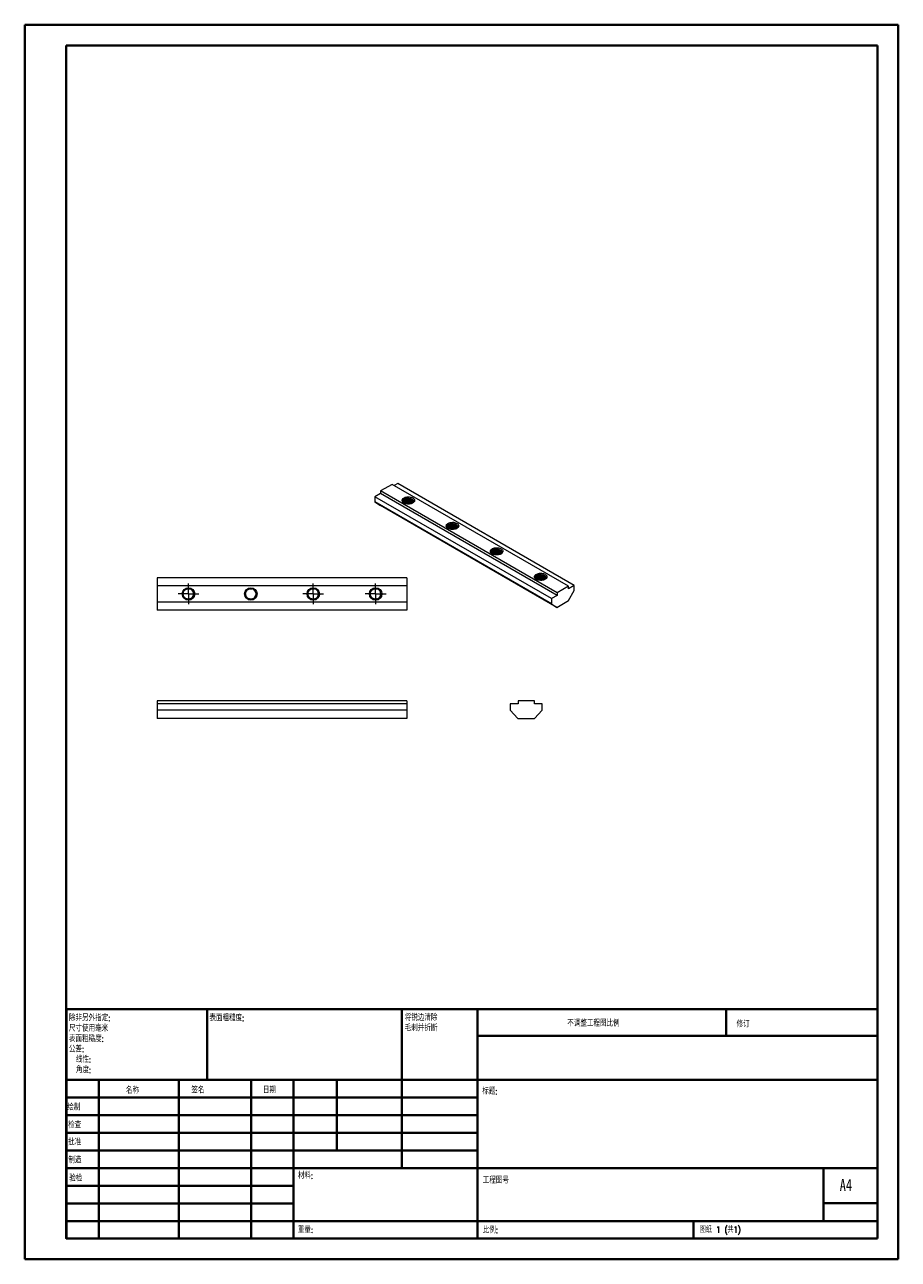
# Model space of a CAD drawing. Header units: millimetres. Extents: x 0 to 210, y 0 to 297.
import ezdxf

# ---------------------------------------------------------------- set-up
doc = ezdxf.new("R2010")
doc.units = ezdxf.units.MM
doc.styles.add('SLDTEXTSTYLE0', font='TXT', dxfattribs={"width": 0.75, "bigfont": 'bigfont'})
doc.styles.add('SLDTEXTSTYLE1', font='TXT', dxfattribs={"width": 0.75})
doc.styles.add('SLDTEXTSTYLE2', font='TXT', dxfattribs={"width": 0.694444, "bigfont": 'bigfont'})

# ---------------------------------------------------------------- blocks, each defined once
blk = doc.blocks.new('SW_NOTE_0')
at = {"color": 0, "linetype": 'Continuous', "lineweight": 0, "char_height": 1.5, "attachment_point": 1, "style": 'SLDTEXTSTYLE0'}
for s, insert in [('\\M+18FAB锐边\\M+190B4\\M+18F9C', (0, 1.93)), ('\\M+196D1\\M+18E68\\M+19BF3\\M+190DC\\M+19266', (0, -0.57))]:
    blk.add_mtext(s, dxfattribs=dict(at, insert=insert))
blk = doc.blocks.new('SW_NOTE_1')
at = {"color": 0, "linetype": 'Continuous', "lineweight": 0, "char_height": 1.5, "attachment_point": 1, "style": 'SLDTEXTSTYLE0'}
for s, insert in [('\\M+18F9C\\M+194F1另\\M+18A4F\\M+18E77\\M+192E8:', (0, 1.93)), ('\\M+18EDA\\M+190A1\\M+18E67\\M+19770\\M+19F7C\\M+195C4', (0, -0.57)), ('\\M+1955C\\M+196CA\\M+19165糙\\M+19378:', (0, -3.07)), ('\\M+18CF6\\M+18DB7:', (0, -5.57)), ('线\\M+190AB:', (1.69, -8.07)), ('\\M+18A70\\M+19378:', (1.69, -10.57))]:
    blk.add_mtext(s, dxfattribs=dict(at, insert=insert))
blk = doc.blocks.new('SW_CENTERMARKSYMBOL_0')
at = {"color": 0, "linetype": 'Continuous', "lineweight": 0}
for p, q in [((-1.25, 0), (-2.5, 0)), ((0, 0), (-1.25, 0)), ((0, 1.25), (0, 2.5)), ((0, 0), (0, 1.25)), ((0, 0), (0, -1.25)), ((0, 0), (1.25, 0)), ((1.25, 0), (2.5, 0)), ((0, -1.25), (0, -2.5))]:
    blk.add_line(p, q, dxfattribs=at)
blk = doc.blocks.new('SW_CENTERMARKSYMBOL_1')
at = {"color": 0, "linetype": 'Continuous', "lineweight": 0}
for p, q in [((-1.25, 0), (-2.5, 0)), ((0, 0), (-1.25, 0)), ((0, 1.25), (0, 2.5)), ((0, 0), (0, 1.25)), ((0, 0), (0, -1.25)), ((0, 0), (1.25, 0)), ((1.25, 0), (2.5, 0)), ((0, -1.25), (0, -2.5))]:
    blk.add_line(p, q, dxfattribs=at)
blk = doc.blocks.new('SW_CENTERMARKSYMBOL_2')
at = {"color": 0, "linetype": 'Continuous', "lineweight": 0}
for p, q in [((-1.25, 0), (-2.5, 0)), ((0, 0), (-1.25, 0)), ((0, 1.25), (0, 2.5)), ((0, 0), (0, 1.25)), ((0, 0), (0, -1.25)), ((0, 0), (1.25, 0)), ((1.25, 0), (2.5, 0)), ((0, -1.25), (0, -2.5))]:
    blk.add_line(p, q, dxfattribs=at)

msp = doc.modelspace()

# ---------------------------------------------------------------- linework, layer by layer
at = {"color": 7, "linetype": 'Continuous', "lineweight": 40}
for p, q in [((0.08, 0.21), (0.08, 297.21)), ((0.08, 297.21), (210.08, 297.21)), ((210.08, 0.21), (210.08, 297.21)), ((210.08, 292.21), (210.08, 297.21)), ((10.08, 292.21), (205.08, 292.21)), ((10.08, 5.21), (10.08, 292.21)), ((205.08, 5.21), (205.08, 292.21)), ((10.11, 60.37), (205.08, 60.37)), ((10.11, 60.37), (10.11, 5.12)), ((43.91, 43.37), (43.91, 60.37)), ((90.71, 60.37), (90.71, 22.12)), ((108.91, 60.37), (108.91, 5.12)), ((168.68, 54.09), (168.68, 60.46)), ((205.08, 54), (108.91, 54)), ((205.08, 43.37), (10.11, 43.37)), ((17.91, 43.37), (17.91, 5.12)), ((37.1, 43.37), (37.1, 5.12)), ((54.51, 43.37), (54.51, 5.12)), ((64.71, 5.12), (64.71, 43.37)), ((75.11, 26.37), (75.11, 43.37)), ((108.91, 39.12), (10.11, 39.12)), ((108.91, 34.87), (10.11, 34.87)), ((108.91, 30.62), (10.11, 30.62)), ((108.91, 26.37), (10.11, 26.37)), ((64.71, 22.12), (10.11, 22.12)), ((64.71, 22.12), (205.08, 22.12)), ((192.08, 9.46), (192.08, 22.21)), ((64.71, 17.87), (10.11, 17.87)), ((64.71, 13.62), (10.11, 13.62)), ((205.08, 13.71), (192.08, 13.71)), ((10.11, 9.37), (205.08, 9.37)), ((160.88, 5.21), (160.88, 9.46)), ((10.08, 5.21), (205.08, 5.21)), ((205.08, 5.21), (180.99, 5.21)), ((0.08, 0.21), (210.08, 0.21))]:
    msp.add_line(p, q, dxfattribs=at)
at = {"color": 7, "linetype": 'Continuous', "lineweight": 15}
for p, q in [((85.62, 184.43), (84.26, 183.65)), ((88.38, 186.63), (85.62, 185.04)), ((128.05, 160.55), (85.62, 185.04)), ((85.62, 185.04), (85.62, 184.43)), ((128.05, 159.94), (85.62, 184.43)), ((130.81, 162.14), (88.38, 186.63)), ((89.74, 186.81), (88.9, 186.33)), ((132.17, 162.32), (89.74, 186.81)), ((126.69, 159.16), (84.26, 183.65)), ((84.26, 183.65), (84.26, 182.42)), ((126.69, 157.93), (84.26, 182.42)), ((84.26, 182.42), (85.59, 181.55)), ((128.01, 157.05), (85.59, 181.55)), ((91.94, 164.16), (31.94, 164.16)), ((31.94, 164.16), (31.94, 162.23)), ((91.94, 164.16), (91.94, 162.23)), ((91.94, 162.23), (31.94, 162.23)), ((31.94, 162.23), (31.94, 158.33)), ((91.94, 162.23), (91.94, 158.33)), ((130.81, 162.14), (128.05, 160.55)), ((128.05, 160.55), (128.05, 159.94)), ((132.17, 162.32), (130.81, 161.53)), ((130.81, 161.53), (130.81, 162.14)), ((130.84, 158.69), (132.17, 161.1)), ((132.17, 161.1), (132.17, 162.32)), ((91.94, 158.33), (31.94, 158.33)), ((31.94, 158.33), (31.94, 156.41)), ((39.75, 159.07), (39.44, 159.03)), ((69.75, 159.07), (69.44, 159.03)), ((84.75, 159.07), (84.44, 159.03)), ((91.94, 158.33), (91.94, 156.41)), ((128.05, 159.94), (126.69, 159.16)), ((126.69, 159.16), (126.69, 157.93)), ((126.69, 157.93), (128.01, 157.05)), ((128.01, 157.05), (130.84, 158.69)), ((91.94, 156.41), (31.94, 156.41)), ((91.94, 134.56), (31.94, 134.56)), ((31.94, 134.56), (31.94, 133.82)), ((91.94, 133.82), (31.94, 133.82)), ((31.94, 133.82), (31.94, 132.32)), ((91.94, 134.56), (91.94, 133.82)), ((91.94, 133.82), (91.94, 132.32)), ((116.76, 133.82), (116.76, 132.32)), ((118.69, 133.82), (116.76, 133.82)), ((118.69, 134.56), (118.69, 133.82)), ((122.59, 134.56), (118.69, 134.56)), ((122.59, 133.82), (122.59, 134.56)), ((124.51, 133.82), (122.59, 133.82)), ((124.51, 132.32), (124.51, 133.82)), ((91.94, 132.32), (31.94, 132.32)), ((31.94, 132.32), (31.94, 130.31)), ((91.94, 132.32), (91.94, 130.31)), ((116.76, 132.32), (118.64, 130.31)), ((122.64, 130.31), (124.51, 132.32)), ((91.94, 130.31), (31.94, 130.31)), ((118.64, 130.31), (122.64, 130.31))]:
    msp.add_line(p, q, dxfattribs=at)
at = {"color": 7, "linetype": 'Continuous', "lineweight": 15, "flags": 128}
for points in [[(93.36, 182.16), (93.17, 182.07), (92.95, 181.99), (92.71, 181.94), (92.46, 181.91), (92.21, 181.91), (91.96, 181.93), (91.72, 181.98), (91.49, 182.04), (91.29, 182.13), (91.12, 182.24), (90.98, 182.37), (90.88, 182.5), (90.82, 182.64), (90.8, 182.79), (90.83, 182.94), (90.9, 183.08), (91.01, 183.21), (91.16, 183.33), (91.34, 183.43), (91.54, 183.52), (91.77, 183.58), (92.02, 183.62), (92.27, 183.64), (92.53, 183.63), (92.77, 183.59), (93.01, 183.54), (93.22, 183.46), (93.41, 183.36), (93.56, 183.24), (93.68, 183.11), (93.76, 182.97), (93.8, 182.83), (93.8, 182.68), (93.75, 182.54), (93.66, 182.4), (93.53, 182.27), (93.36, 182.16)], [(91.3, 182.13), (91.19, 182.2), (91.06, 182.31), (90.98, 182.44), (90.92, 182.69), (90.96, 182.82), (91.03, 182.94), (91.28, 183.15), (91.64, 183.3), (92.07, 183.36), (92.51, 183.34), (92.92, 183.23), (93.25, 183.06), (93.38, 182.94), (93.38, 182.94)], [(103.97, 176.04), (103.78, 175.94), (103.56, 175.87), (103.32, 175.82), (103.07, 175.79), (102.81, 175.79), (102.56, 175.81), (102.32, 175.85), (102.1, 175.92), (101.9, 176.01), (101.72, 176.12), (101.59, 176.24), (101.49, 176.38), (101.43, 176.52), (101.41, 176.67), (101.44, 176.81), (101.51, 176.95), (101.62, 177.09), (101.76, 177.21), (101.94, 177.31), (102.15, 177.4), (102.38, 177.46), (102.63, 177.5), (102.88, 177.51), (103.13, 177.51), (103.38, 177.47), (103.61, 177.41), (103.83, 177.33), (104.02, 177.23), (104.17, 177.12), (104.29, 176.99), (104.37, 176.85), (104.41, 176.7), (104.4, 176.56), (104.35, 176.41), (104.26, 176.28), (104.14, 176.15), (103.97, 176.04)], [(101.91, 176.01), (101.79, 176.08), (101.67, 176.19), (101.58, 176.31), (101.53, 176.57), (101.56, 176.7), (101.64, 176.82), (101.89, 177.03), (102.25, 177.17), (102.68, 177.24), (103.12, 177.22), (103.53, 177.11), (103.85, 176.94), (103.98, 176.82), (103.98, 176.82)], [(114.58, 169.91), (114.38, 169.82), (114.16, 169.74), (113.93, 169.69), (113.68, 169.67), (113.42, 169.66), (113.17, 169.68), (112.93, 169.73), (112.7, 169.8), (112.5, 169.89), (112.33, 170), (112.19, 170.12), (112.09, 170.26), (112.03, 170.4), (112.02, 170.54), (112.04, 170.69), (112.11, 170.83), (112.22, 170.96), (112.37, 171.08), (112.55, 171.19), (112.76, 171.27), (112.99, 171.34), (113.23, 171.38), (113.49, 171.39), (113.74, 171.38), (113.99, 171.35), (114.22, 171.29), (114.43, 171.21), (114.62, 171.11), (114.78, 171), (114.9, 170.87), (114.98, 170.73), (115.01, 170.58), (115.01, 170.43), (114.96, 170.29), (114.87, 170.15), (114.74, 170.03), (114.58, 169.91)], [(112.52, 169.88), (112.4, 169.96), (112.28, 170.07), (112.19, 170.19), (112.14, 170.45), (112.17, 170.57), (112.25, 170.7), (112.49, 170.9), (112.86, 171.05), (113.28, 171.12), (113.73, 171.1), (114.13, 170.99), (114.46, 170.81), (114.59, 170.69), (114.59, 170.69)], [(125.18, 163.79), (124.99, 163.7), (124.77, 163.62), (124.53, 163.57), (124.28, 163.54), (124.03, 163.54), (123.78, 163.56), (123.53, 163.61), (123.31, 163.68), (123.11, 163.77), (122.94, 163.87), (122.8, 164), (122.7, 164.13), (122.64, 164.27), (122.62, 164.42), (122.65, 164.57), (122.72, 164.71), (122.83, 164.84), (122.98, 164.96), (123.16, 165.07), (123.36, 165.15), (123.59, 165.21), (123.84, 165.25), (124.09, 165.27), (124.35, 165.26), (124.59, 165.23), (124.83, 165.17), (125.04, 165.09), (125.23, 164.99), (125.38, 164.87), (125.5, 164.74), (125.58, 164.6), (125.62, 164.46), (125.62, 164.31), (125.57, 164.17), (125.48, 164.03), (125.35, 163.9), (125.18, 163.79)], [(123.12, 163.76), (123, 163.83), (122.88, 163.94), (122.8, 164.07), (122.74, 164.32), (122.78, 164.45), (122.85, 164.57), (123.1, 164.78), (123.46, 164.93), (123.89, 164.99), (124.33, 164.97), (124.74, 164.87), (125.07, 164.69), (125.2, 164.57), (125.2, 164.57)]]:
    msp.add_lwpolyline(points, dxfattribs=at)
at = {"color": 7, "linetype": 'Continuous', "lineweight": 15}
for centre in [(39.44, 160.28), (54.44, 160.28), (69.44, 160.28), (84.44, 160.28)]:
    msp.add_circle(centre, 1.5, dxfattribs=at)
for centre, radius, start, end in [((93.04, 182.56), 0.508, 297.0688, 48.0477), ((103.64, 176.44), 0.508, 297.0688, 48.0477), ((114.25, 170.31), 0.508, 297.0688, 48.0477), ((124.86, 164.19), 0.508, 297.0688, 48.0477), ((39.44, 160.28), 1.25, 284.1119, 75.8881), ((54.44, 160.28), 1.25, 284.1119, 75.8881), ((69.44, 160.28), 1.25, 284.1119, 75.8881), ((84.44, 160.28), 1.25, 284.1119, 75.8881)]:
    msp.add_arc(centre, radius, start, end, dxfattribs=at)
for points, knots in [([(91.21, 182.19), (91.17, 182.23), (91.08, 182.33), (91.04, 182.5), (91.08, 182.67), (91.21, 182.83), (91.41, 182.97), (91.67, 183.07), (91.98, 183.12), (92.3, 183.13), (92.63, 183.09), (92.94, 183), (93.2, 182.86), (93.39, 182.7), (93.5, 182.56), (93.52, 182.47), (93.52, 182.46)], [0, 0, 0, 0, 0.071581, 0.147255, 0.22293, 0.29993, 0.375605, 0.45128, 0.528279, 0.603954, 0.679629, 0.756628, 0.832303, 0.907978, 0.984977, 1, 1, 1, 1]), ([(93.49, 182.35), (93.46, 182.41), (93.39, 182.53), (93.2, 182.69), (92.94, 182.82), (92.63, 182.92), (92.3, 182.96), (91.98, 182.95), (91.67, 182.89), (91.41, 182.79), (91.21, 182.66), (91.1, 182.53), (91.08, 182.44), (91.08, 182.42)], [0, 0, 0, 0, 0.084062, 0.180053, 0.276043, 0.373713, 0.469704, 0.565694, 0.663364, 0.759355, 0.855345, 0.953015, 1, 1, 1, 1]), ([(91.12, 182.3), (91.15, 182.34), (91.22, 182.43), (91.41, 182.56), (91.67, 182.66), (91.98, 182.71), (92.3, 182.72), (92.63, 182.68), (92.94, 182.59), (93.19, 182.45), (93.35, 182.34), (93.4, 182.26), (93.41, 182.25)], [0, 0, 0, 0, 0.088064, 0.199278, 0.310492, 0.423653, 0.534868, 0.646082, 0.759243, 0.870458, 0.981672, 1, 1, 1, 1]), ([(93.33, 182.16), (93.28, 182.2), (93.18, 182.3), (92.93, 182.42), (92.63, 182.51), (92.3, 182.55), (91.98, 182.54), (91.67, 182.49), (91.41, 182.38), (91.25, 182.29), (91.2, 182.22), (91.19, 182.2)], [0, 0, 0, 0, 0.086939, 0.211536, 0.338313, 0.46291, 0.587506, 0.714283, 0.83888, 0.963477, 1, 1, 1, 1]), ([(91.35, 182.1), (91.37, 182.11), (91.46, 182.17), (91.67, 182.25), (91.98, 182.3), (92.3, 182.31), (92.63, 182.27), (92.93, 182.19), (93.08, 182.1), (93.15, 182.06)], [0, 0, 0, 0, 0.0546237, 0.214736, 0.3776508, 0.5377632, 0.6978756, 0.8607904, 1, 1, 1, 1]), ([(92.95, 181.99), (92.95, 181.99), (92.85, 182.04), (92.63, 182.1), (92.3, 182.14), (91.98, 182.13), (91.72, 182.09), (91.6, 182.04), (91.56, 182.02)], [0, 0, 0, 0, 0.018988, 0.241145, 0.45948, 0.677815, 0.899972, 1, 1, 1, 1]), ([(93.38, 182.94), (93.43, 182.88), (93.48, 182.81), (93.54, 182.67), (93.55, 182.6), (93.55, 182.53)], [0, 0, 0, 0, 0.5, 0.5, 1, 1, 1, 1]), ([(101.82, 176.06), (101.78, 176.11), (101.68, 176.21), (101.65, 176.38), (101.69, 176.55), (101.82, 176.71), (102.02, 176.84), (102.28, 176.94), (102.58, 177), (102.91, 177.01), (103.24, 176.96), (103.54, 176.87), (103.81, 176.74), (104, 176.57), (104.11, 176.43), (104.12, 176.35), (104.13, 176.34)], [0, 0, 0, 0, 0.071581, 0.147255, 0.22293, 0.29993, 0.375605, 0.45128, 0.528279, 0.603954, 0.679629, 0.756628, 0.832303, 0.907978, 0.984977, 1, 1, 1, 1]), ([(104.1, 176.23), (104.07, 176.29), (104, 176.41), (103.8, 176.57), (103.54, 176.7), (103.24, 176.79), (102.91, 176.83), (102.58, 176.83), (102.28, 176.77), (102.02, 176.67), (101.82, 176.54), (101.7, 176.41), (101.69, 176.32), (101.68, 176.29)], [0, 0, 0, 0, 0.084062, 0.180053, 0.276043, 0.373713, 0.469704, 0.565694, 0.663364, 0.759355, 0.855345, 0.953015, 1, 1, 1, 1]), ([(101.73, 176.17), (101.76, 176.22), (101.82, 176.31), (102.02, 176.43), (102.28, 176.53), (102.58, 176.59), (102.91, 176.6), (103.24, 176.56), (103.54, 176.47), (103.8, 176.33), (103.96, 176.22), (104.01, 176.14), (104.01, 176.13)], [0, 0, 0, 0, 0.088064, 0.199278, 0.310492, 0.423653, 0.534868, 0.646082, 0.759243, 0.870458, 0.981672, 1, 1, 1, 1]), ([(103.93, 176.04), (103.89, 176.08), (103.78, 176.18), (103.54, 176.29), (103.24, 176.38), (102.91, 176.43), (102.58, 176.42), (102.28, 176.36), (102.02, 176.26), (101.86, 176.17), (101.81, 176.1), (101.8, 176.09)], [0, 0, 0, 0, 0.087543, 0.213006, 0.340664, 0.466127, 0.591589, 0.719248, 0.84471, 0.970173, 1, 1, 1, 1]), ([(101.96, 175.98), (101.98, 175.99), (102.07, 176.05), (102.28, 176.12), (102.58, 176.18), (102.91, 176.19), (103.24, 176.15), (103.53, 176.06), (103.69, 175.98), (103.76, 175.94)], [0, 0, 0, 0, 0.054624, 0.214736, 0.377651, 0.537763, 0.697876, 0.86079, 1, 1, 1, 1]), ([(103.56, 175.87), (103.55, 175.87), (103.46, 175.92), (103.23, 175.97), (102.91, 176.02), (102.58, 176.01), (102.33, 175.97), (102.2, 175.92), (102.17, 175.9)], [0, 0, 0, 0, 0.018988, 0.2411448, 0.4594801, 0.6778154, 0.8999723, 1, 1, 1, 1]), ([(103.98, 176.82), (104.04, 176.75), (104.09, 176.69), (104.15, 176.55), (104.16, 176.48), (104.16, 176.41)], [0, 0, 0, 0, 0.5, 0.5, 1, 1, 1, 1]), ([(112.43, 169.94), (112.38, 169.99), (112.29, 170.09), (112.25, 170.26), (112.3, 170.43), (112.42, 170.59), (112.62, 170.72), (112.88, 170.82), (113.19, 170.87), (113.52, 170.88), (113.84, 170.84), (114.15, 170.75), (114.41, 170.62), (114.61, 170.45), (114.72, 170.31), (114.73, 170.23), (114.73, 170.21)], [0, 0, 0, 0, 0.071581, 0.147255, 0.22293, 0.29993, 0.375605, 0.45128, 0.528279, 0.603954, 0.679629, 0.756628, 0.832303, 0.907978, 0.984977, 1, 1, 1, 1]), ([(114.71, 170.11), (114.68, 170.16), (114.61, 170.29), (114.41, 170.45), (114.15, 170.58), (113.84, 170.67), (113.52, 170.71), (113.19, 170.7), (112.88, 170.65), (112.62, 170.55), (112.42, 170.41), (112.31, 170.28), (112.29, 170.2), (112.29, 170.17)], [0, 0, 0, 0, 0.084062, 0.180053, 0.276043, 0.373713, 0.469704, 0.565694, 0.663364, 0.759355, 0.855345, 0.953015, 1, 1, 1, 1]), ([(112.34, 170.05), (112.37, 170.09), (112.43, 170.19), (112.62, 170.31), (112.88, 170.41), (113.19, 170.47), (113.52, 170.47), (113.84, 170.43), (114.15, 170.34), (114.41, 170.21), (114.57, 170.09), (114.61, 170.02), (114.62, 170.01)], [0, 0, 0, 0, 0.088064, 0.199278, 0.310492, 0.423653, 0.534868, 0.646082, 0.759243, 0.870458, 0.981672, 1, 1, 1, 1]), ([(114.54, 169.92), (114.5, 169.96), (114.39, 170.05), (114.15, 170.17), (113.84, 170.26), (113.52, 170.3), (113.19, 170.29), (112.88, 170.24), (112.63, 170.14), (112.46, 170.04), (112.41, 169.97), (112.4, 169.96)], [0, 0, 0, 0, 0.0869392, 0.2115357, 0.338313, 0.4629096, 0.5875061, 0.7142835, 0.83888, 0.9634766, 1, 1, 1, 1]), ([(112.57, 169.85), (112.59, 169.87), (112.67, 169.93), (112.89, 170), (113.19, 170.06), (113.52, 170.07), (113.84, 170.02), (114.14, 169.94), (114.3, 169.85), (114.37, 169.81)], [0, 0, 0, 0, 0.054624, 0.214736, 0.377651, 0.537763, 0.697876, 0.86079, 1, 1, 1, 1]), ([(114.17, 169.74), (114.16, 169.75), (114.06, 169.8), (113.84, 169.85), (113.52, 169.89), (113.19, 169.88), (112.93, 169.84), (112.81, 169.79), (112.77, 169.78)], [0, 0, 0, 0, 0.018988, 0.241145, 0.45948, 0.677815, 0.899972, 1, 1, 1, 1]), ([(114.59, 170.69), (114.65, 170.63), (114.69, 170.56), (114.75, 170.43), (114.77, 170.36), (114.77, 170.29)], [0, 0, 0, 0, 0.5, 0.5, 1, 1, 1, 1]), ([(123.03, 163.82), (122.99, 163.86), (122.9, 163.96), (122.86, 164.13), (122.9, 164.3), (123.03, 164.46), (123.23, 164.6), (123.49, 164.7), (123.8, 164.75), (124.12, 164.76), (124.45, 164.72), (124.76, 164.63), (125.02, 164.5), (125.21, 164.33), (125.32, 164.19), (125.34, 164.1), (125.34, 164.09)], [0, 0, 0, 0, 0.071581, 0.147255, 0.22293, 0.29993, 0.375605, 0.45128, 0.528279, 0.603954, 0.679629, 0.756628, 0.832303, 0.907978, 0.984977, 1, 1, 1, 1]), ([(125.31, 163.98), (125.28, 164.04), (125.21, 164.16), (125.02, 164.32), (124.76, 164.46), (124.45, 164.55), (124.12, 164.59), (123.8, 164.58), (123.49, 164.52), (123.23, 164.42), (123.03, 164.29), (122.92, 164.16), (122.9, 164.07), (122.9, 164.05)], [0, 0, 0, 0, 0.084062, 0.180053, 0.276043, 0.373713, 0.469704, 0.565694, 0.663364, 0.759355, 0.855345, 0.953015, 1, 1, 1, 1]), ([(122.94, 163.93), (122.97, 163.97), (123.04, 164.07), (123.23, 164.19), (123.49, 164.29), (123.8, 164.34), (124.12, 164.35), (124.45, 164.31), (124.76, 164.22), (125.01, 164.09), (125.17, 163.97), (125.22, 163.89), (125.23, 163.88)], [0, 0, 0, 0, 0.0880635, 0.199278, 0.3104924, 0.4236534, 0.5348679, 0.6460823, 0.7592433, 0.8704578, 0.9816722, 1, 1, 1, 1]), ([(125.15, 163.79), (125.1, 163.83), (125, 163.93), (124.75, 164.05), (124.45, 164.14), (124.12, 164.18), (123.8, 164.17), (123.49, 164.12), (123.23, 164.02), (123.07, 163.92), (123.02, 163.85), (123.01, 163.84)], [0, 0, 0, 0, 0.087543, 0.213006, 0.340664, 0.466127, 0.591589, 0.719248, 0.84471, 0.970173, 1, 1, 1, 1]), ([(123.17, 163.73), (123.19, 163.75), (123.28, 163.81), (123.49, 163.88), (123.8, 163.94), (124.12, 163.94), (124.45, 163.9), (124.75, 163.82), (124.9, 163.73), (124.97, 163.69)], [0, 0, 0, 0, 0.054624, 0.214736, 0.377651, 0.537763, 0.697876, 0.86079, 1, 1, 1, 1]), ([(124.77, 163.62), (124.77, 163.62), (124.67, 163.67), (124.45, 163.73), (124.12, 163.77), (123.8, 163.76), (123.54, 163.72), (123.42, 163.67), (123.38, 163.66)], [0, 0, 0, 0, 0.018988, 0.241145, 0.45948, 0.677815, 0.899972, 1, 1, 1, 1]), ([(125.2, 164.57), (125.25, 164.51), (125.3, 164.44), (125.36, 164.3), (125.37, 164.23), (125.37, 164.16)], [0, 0, 0, 0, 0.5, 0.5, 1, 1, 1, 1]), ([(40.94, 160.28), (40.93, 160.14), (40.91, 160), (40.84, 159.8), (40.81, 159.73), (40.75, 159.6), (40.71, 159.54), (40.63, 159.43), (40.59, 159.37), (40.49, 159.27), (40.44, 159.22), (40.27, 159.09), (40.15, 159.01), (39.95, 158.94), (39.88, 158.92), (39.74, 158.88), (39.67, 158.87), (39.53, 158.86), (39.46, 158.86), (39.32, 158.87), (39.25, 158.88), (39.04, 158.93), (38.91, 158.98), (38.66, 159.12), (38.55, 159.21), (38.36, 159.42), (38.28, 159.54), (38.19, 159.73), (38.16, 159.8), (38.13, 159.94), (38.11, 160.01), (38.1, 160.15), (38.09, 160.22), (38.1, 160.36), (38.11, 160.43), (38.14, 160.57), (38.16, 160.64), (38.21, 160.77), (38.24, 160.84), (38.31, 160.96), (38.35, 161.02), (38.44, 161.13), (38.49, 161.18), (38.65, 161.32), (38.77, 161.4), (39.04, 161.5), (39.18, 161.54), (39.46, 161.55), (39.6, 161.54), (39.74, 161.5)], [0, 0, 0, 0, 0.0625, 0.0625, 0.09375, 0.09375, 0.125, 0.125, 0.15625, 0.15625, 0.1875, 0.1875, 0.25, 0.25, 0.28125, 0.28125, 0.3125, 0.3125, 0.34375, 0.34375, 0.375, 0.375, 0.4375, 0.4375, 0.5, 0.5, 0.5625, 0.5625, 0.59375, 0.59375, 0.625, 0.625, 0.65625, 0.65625, 0.6875, 0.6875, 0.71875, 0.71875, 0.75, 0.75, 0.78125, 0.78125, 0.8125, 0.8125, 0.875, 0.875, 0.9375, 0.9375, 1, 1, 1, 1]), ([(39.74, 159.07), (39.64, 159.05), (39.43, 159.02), (39.11, 159.06), (38.8, 159.19), (38.54, 159.39), (38.34, 159.65), (38.22, 159.96), (38.17, 160.28), (38.22, 160.61), (38.34, 160.92), (38.54, 161.18), (38.8, 161.38), (39.11, 161.51), (39.43, 161.54), (39.66, 161.53), (39.77, 161.49), (39.77, 161.49)], [0, 0, 0, 0, 0.067353, 0.138511, 0.210914, 0.282071, 0.353229, 0.425632, 0.49679, 0.567947, 0.64035, 0.711508, 0.782665, 0.855068, 0.926226, 0.997383, 1, 1, 1, 1]), ([(55.94, 160.28), (55.93, 160.14), (55.91, 160), (55.84, 159.8), (55.81, 159.73), (55.75, 159.6), (55.71, 159.54), (55.63, 159.43), (55.59, 159.37), (55.49, 159.27), (55.44, 159.22), (55.27, 159.09), (55.15, 159.01), (54.95, 158.94), (54.88, 158.92), (54.74, 158.88), (54.67, 158.87), (54.53, 158.86), (54.46, 158.86), (54.32, 158.87), (54.25, 158.88), (54.04, 158.93), (53.91, 158.98), (53.66, 159.12), (53.55, 159.21), (53.36, 159.42), (53.28, 159.54), (53.19, 159.73), (53.16, 159.8), (53.13, 159.94), (53.11, 160.01), (53.1, 160.15), (53.09, 160.22), (53.1, 160.36), (53.11, 160.43), (53.14, 160.57), (53.16, 160.64), (53.21, 160.77), (53.24, 160.84), (53.31, 160.96), (53.35, 161.02), (53.44, 161.13), (53.49, 161.18), (53.65, 161.32), (53.77, 161.4), (54.04, 161.5), (54.18, 161.54), (54.46, 161.55), (54.6, 161.54), (54.74, 161.5)], [0, 0, 0, 0, 0.0625, 0.0625, 0.09375, 0.09375, 0.125, 0.125, 0.15625, 0.15625, 0.1875, 0.1875, 0.25, 0.25, 0.28125, 0.28125, 0.3125, 0.3125, 0.34375, 0.34375, 0.375, 0.375, 0.4375, 0.4375, 0.5, 0.5, 0.5625, 0.5625, 0.59375, 0.59375, 0.625, 0.625, 0.65625, 0.65625, 0.6875, 0.6875, 0.71875, 0.71875, 0.75, 0.75, 0.78125, 0.78125, 0.8125, 0.8125, 0.875, 0.875, 0.9375, 0.9375, 1, 1, 1, 1]), ([(54.74, 159.07), (54.64, 159.05), (54.43, 159.02), (54.11, 159.06), (53.8, 159.19), (53.54, 159.39), (53.34, 159.65), (53.22, 159.96), (53.17, 160.28), (53.22, 160.61), (53.34, 160.92), (53.54, 161.18), (53.8, 161.38), (54.11, 161.51), (54.43, 161.54), (54.66, 161.53), (54.77, 161.49), (54.77, 161.49)], [0, 0, 0, 0, 0.067353, 0.138511, 0.210914, 0.282071, 0.353229, 0.425632, 0.49679, 0.567947, 0.64035, 0.711508, 0.782665, 0.855068, 0.926226, 0.997383, 1, 1, 1, 1]), ([(70.94, 160.28), (70.93, 160.14), (70.91, 160), (70.84, 159.8), (70.81, 159.73), (70.75, 159.6), (70.71, 159.54), (70.63, 159.43), (70.59, 159.37), (70.49, 159.27), (70.44, 159.22), (70.27, 159.09), (70.15, 159.01), (69.95, 158.94), (69.88, 158.92), (69.74, 158.88), (69.67, 158.87), (69.53, 158.86), (69.46, 158.86), (69.32, 158.87), (69.25, 158.88), (69.04, 158.93), (68.91, 158.98), (68.66, 159.12), (68.55, 159.21), (68.36, 159.42), (68.28, 159.54), (68.19, 159.73), (68.16, 159.8), (68.13, 159.94), (68.11, 160.01), (68.1, 160.15), (68.09, 160.22), (68.1, 160.36), (68.11, 160.43), (68.14, 160.57), (68.16, 160.64), (68.21, 160.77), (68.24, 160.84), (68.31, 160.96), (68.35, 161.02), (68.44, 161.13), (68.49, 161.18), (68.65, 161.32), (68.77, 161.4), (69.04, 161.5), (69.18, 161.54), (69.46, 161.55), (69.6, 161.54), (69.74, 161.5)], [0, 0, 0, 0, 0.0625, 0.0625, 0.09375, 0.09375, 0.125, 0.125, 0.15625, 0.15625, 0.1875, 0.1875, 0.25, 0.25, 0.28125, 0.28125, 0.3125, 0.3125, 0.34375, 0.34375, 0.375, 0.375, 0.4375, 0.4375, 0.5, 0.5, 0.5625, 0.5625, 0.59375, 0.59375, 0.625, 0.625, 0.65625, 0.65625, 0.6875, 0.6875, 0.71875, 0.71875, 0.75, 0.75, 0.78125, 0.78125, 0.8125, 0.8125, 0.875, 0.875, 0.9375, 0.9375, 1, 1, 1, 1]), ([(69.74, 159.07), (69.64, 159.05), (69.43, 159.02), (69.11, 159.06), (68.8, 159.19), (68.54, 159.39), (68.34, 159.65), (68.22, 159.96), (68.17, 160.28), (68.22, 160.61), (68.34, 160.92), (68.54, 161.18), (68.8, 161.38), (69.11, 161.51), (69.43, 161.54), (69.66, 161.53), (69.77, 161.49), (69.77, 161.49)], [0, 0, 0, 0, 0.067353, 0.138511, 0.210914, 0.282071, 0.353229, 0.425632, 0.49679, 0.567947, 0.64035, 0.711508, 0.782665, 0.855068, 0.926226, 0.997383, 1, 1, 1, 1]), ([(85.94, 160.28), (85.93, 160.14), (85.91, 160), (85.84, 159.8), (85.81, 159.73), (85.75, 159.6), (85.71, 159.54), (85.63, 159.43), (85.59, 159.37), (85.49, 159.27), (85.44, 159.22), (85.27, 159.09), (85.15, 159.01), (84.95, 158.94), (84.88, 158.92), (84.74, 158.88), (84.67, 158.87), (84.53, 158.86), (84.46, 158.86), (84.32, 158.87), (84.25, 158.88), (84.04, 158.93), (83.91, 158.98), (83.66, 159.12), (83.55, 159.21), (83.36, 159.42), (83.28, 159.54), (83.19, 159.73), (83.16, 159.8), (83.13, 159.94), (83.11, 160.01), (83.1, 160.15), (83.09, 160.22), (83.1, 160.36), (83.11, 160.43), (83.14, 160.57), (83.16, 160.64), (83.21, 160.77), (83.24, 160.84), (83.31, 160.96), (83.35, 161.02), (83.44, 161.13), (83.49, 161.18), (83.65, 161.32), (83.77, 161.4), (84.04, 161.5), (84.18, 161.54), (84.46, 161.55), (84.6, 161.54), (84.74, 161.5)], [0, 0, 0, 0, 0.0625, 0.0625, 0.09375, 0.09375, 0.125, 0.125, 0.15625, 0.15625, 0.1875, 0.1875, 0.25, 0.25, 0.28125, 0.28125, 0.3125, 0.3125, 0.34375, 0.34375, 0.375, 0.375, 0.4375, 0.4375, 0.5, 0.5, 0.5625, 0.5625, 0.59375, 0.59375, 0.625, 0.625, 0.65625, 0.65625, 0.6875, 0.6875, 0.71875, 0.71875, 0.75, 0.75, 0.78125, 0.78125, 0.8125, 0.8125, 0.875, 0.875, 0.9375, 0.9375, 1, 1, 1, 1]), ([(84.74, 159.07), (84.64, 159.05), (84.43, 159.02), (84.11, 159.06), (83.8, 159.19), (83.54, 159.39), (83.34, 159.65), (83.22, 159.96), (83.17, 160.28), (83.22, 160.61), (83.34, 160.92), (83.54, 161.18), (83.8, 161.38), (84.11, 161.51), (84.43, 161.54), (84.66, 161.53), (84.77, 161.49), (84.77, 161.49)], [0, 0, 0, 0, 0.067353, 0.138511, 0.210914, 0.282071, 0.353229, 0.425632, 0.49679, 0.567947, 0.64035, 0.711508, 0.782665, 0.855068, 0.926226, 0.997383, 1, 1, 1, 1]), ([(39.74, 159.07), (39.82, 159.08), (39.89, 159.09), (40.04, 159.13), (40.11, 159.16), (40.25, 159.23), (40.31, 159.27), (40.44, 159.36), (40.5, 159.41), (40.6, 159.52), (40.65, 159.58), (40.74, 159.71), (40.78, 159.77), (40.88, 159.98), (40.92, 160.13), (40.94, 160.28)], [0, 0, 0, 0, 0.125, 0.125, 0.25, 0.25, 0.375, 0.375, 0.5, 0.5, 0.625, 0.625, 0.75, 0.75, 1, 1, 1, 1]), ([(54.74, 159.07), (54.82, 159.08), (54.89, 159.09), (55.04, 159.13), (55.11, 159.16), (55.25, 159.23), (55.31, 159.27), (55.44, 159.36), (55.5, 159.41), (55.6, 159.52), (55.65, 159.58), (55.74, 159.71), (55.78, 159.77), (55.88, 159.98), (55.92, 160.13), (55.94, 160.28)], [0, 0, 0, 0, 0.125, 0.125, 0.25, 0.25, 0.375, 0.375, 0.5, 0.5, 0.625, 0.625, 0.75, 0.75, 1, 1, 1, 1]), ([(69.74, 159.07), (69.82, 159.08), (69.89, 159.09), (70.04, 159.13), (70.11, 159.16), (70.25, 159.23), (70.31, 159.27), (70.44, 159.36), (70.5, 159.41), (70.6, 159.52), (70.65, 159.58), (70.74, 159.71), (70.78, 159.77), (70.88, 159.98), (70.92, 160.13), (70.94, 160.28)], [0, 0, 0, 0, 0.125, 0.125, 0.25, 0.25, 0.375, 0.375, 0.5, 0.5, 0.625, 0.625, 0.75, 0.75, 1, 1, 1, 1]), ([(84.74, 159.07), (84.82, 159.08), (84.89, 159.09), (85.04, 159.13), (85.11, 159.16), (85.25, 159.23), (85.31, 159.27), (85.44, 159.36), (85.5, 159.41), (85.6, 159.52), (85.65, 159.58), (85.74, 159.71), (85.78, 159.77), (85.88, 159.98), (85.92, 160.13), (85.94, 160.28)], [0, 0, 0, 0, 0.125, 0.125, 0.25, 0.25, 0.375, 0.375, 0.5, 0.5, 0.625, 0.625, 0.75, 0.75, 1, 1, 1, 1])]:
    msp.add_open_spline(points, degree=3, knots=knots, dxfattribs=at)

# ---------------------------------------------------------------- block references
at = {"color": 7, "linetype": 'Continuous', "lineweight": 0}
for name, p in [('SW_CENTERMARKSYMBOL_0', (39.44, 160.28)), ('SW_CENTERMARKSYMBOL_1', (69.44, 160.28)), ('SW_CENTERMARKSYMBOL_2', (84.44, 160.28)), ('SW_NOTE_1', (10.7, 57.11)), ('SW_NOTE_0', (91.42, 57.19))]:
    msp.add_blockref(name, p, dxfattribs=at)

# ---------------------------------------------------------------- texts
at = {"color": 7, "linetype": 'Continuous', "lineweight": 0, "attachment_point": 1}
for s, insert, char_height, style in [('\\M+1955C\\M+196CA\\M+19165糙\\M+19378:', (44.48, 59.04), 1.5, 'SLDTEXTSTYLE0'), ('\\M+19573调\\M+190AE\\M+18D48\\M+192F6图\\M+194E4\\M+197E1', (130.49, 57.75), 1.5, 'SLDTEXTSTYLE0'), ('\\M+18F43订', (171.21, 57.55), 1.5, 'SLDTEXTSTYLE0'), ('\\M+196BC\\M+18FCC', (24.43, 41.62), 1.5, 'SLDTEXTSTYLE0'), ('签\\M+196BC', (40.14, 41.68), 1.5, 'SLDTEXTSTYLE0'), ('\\M+193FA\\M+18AFA', (57.33, 41.7), 1.5, 'SLDTEXTSTYLE0'), ('标题:', (110.07, 41.4), 1.5, 'SLDTEXTSTYLE0'), ('绘\\M+190A7', (10.32, 37.55), 1.5, 'SLDTEXTSTYLE0'), ('检查', (10.52, 33.28), 1.5, 'SLDTEXTSTYLE0'), ('\\M+194E1\\M+18F79', (10.51, 29.19), 1.5, 'SLDTEXTSTYLE0'), ('\\M+190A7\\M+191A2', (10.57, 24.85), 1.5, 'SLDTEXTSTYLE0'), ('\\M+18DDE\\M+197BF:', (65.76, 21.11), 1.5, 'SLDTEXTSTYLE0'), ('验检', (10.78, 20.47), 1.5, 'SLDTEXTSTYLE0'), ('\\M+18D48\\M+192F6图\\M+18D86', (110.18, 19.99), 1.5, 'SLDTEXTSTYLE0'), ('A4', (196, 19.52), 2.91, 'SLDTEXTSTYLE1'), ('\\M+18F64\\M+197CA:', (65.73, 8.07), 1.4986, 'SLDTEXTSTYLE0'), ('\\M+194E4\\M+197E1:', (110.18, 8.02), 1.5, 'SLDTEXTSTYLE0'), ('图纸 1 (\\M+18BA41)', (162.36, 8.11), 1.5, 'SLDTEXTSTYLE2')]:
    msp.add_mtext(s, dxfattribs=dict(at, insert=insert, char_height=char_height, style=style))

doc.saveas('drawing.dxf')
